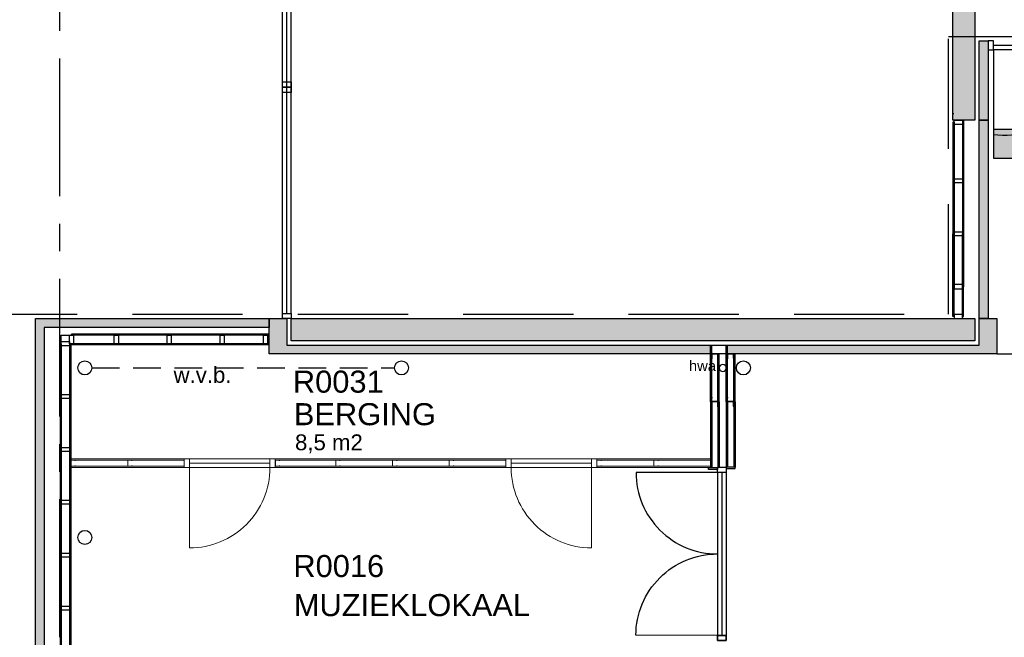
# Model space of a CAD drawing. Header units: millimetres. Extents: x 0 to 116900, y 0 to 82100.
# Tile 4 of 35: x 20424 to 31585, y 19466 to 26471. Entities that reach past the tile are written whole.
import ezdxf

# ---------------------------------------------------------------- set-up
doc = ezdxf.new("R2010")
doc.units = ezdxf.units.MM
doc.header["$LTSCALE"] = 50
doc.header["$MEASUREMENT"] = 0
for name, pattern in [('B0201', [50, 31.25, -6.25, 6.25, -6.25]), ('B0403', [37.5, 25, -12.5]), ('B0701', [9.375, 6.25, -3.125])]:
    doc.linetypes.add(name, pattern=pattern)
doc.layers.get('0').update_dxf_attribs({"color": 8, "linetype": 'CONTINUOUS'})
for name, color, linetype in [('AA65----_BEVEILIGING', 240, 'CONTINUOUS'), ('AI65----_BEVEILIGING', 1, 'CONTINUOUS'), ('AL$7A---_STRAMIEN', 252, 'B0201'), ('ALR3OR3-_OPPR30', 150, 'B0403'), ('AT$1A---_ALGEMEEN', 7, 'CONTINUOUS'), ('LAYER01', 252, 'CONTINUOUS'), ('LAYER22', 1, 'CONTINUOUS'), ('LAYER24', 1, 'CONTINUOUS'), ('LAYER28', 8, 'CONTINUOUS'), ('LAYER30', 8, 'CONTINUOUS'), ('LAYER98', 1, 'CONTINUOUS')]:
    doc.layers.add(name, color=color, linetype=linetype)
doc.styles.add('00_100', font='arial.ttf', dxfattribs={"height": 120})
doc.styles.add('01_100', font='arial.ttf', dxfattribs={"height": 180})
doc.styles.add('02_100', font='arial.ttf', dxfattribs={"height": 250})

# ---------------------------------------------------------------- blocks, each defined once
blk = doc.blocks.new('46X96-HS')
at = {"layer": 'LAYER28', "color": 1, "linetype": 'Continuous'}
blk.add_lwpolyline([(0, -96), (46, -96), (46, 0), (0, 0)], close=True, dxfattribs=at)
blk = doc.blocks.new('RR159')
at = {"layer": 'LAYER28', "color": 2, "linetype": 'Continuous'}
blk.add_lwpolyline([(-79.5, 0, -1), (79.5, 0, -1)], format="xyb", close=True, dxfattribs=at)
blk = doc.blocks.new('B1H-65S01L')
at = {"layer": 'AA65----_BEVEILIGING'}
blk.add_hatch(color=30, dxfattribs=at).paths.add_polyline_path([(-125, -125), (125, -125), (125, 125), (-125, 125)])
at = {"layer": 'AI65----_BEVEILIGING', "color": 250}
blk.add_lwpolyline([(125, 125), (-125, 125), (-125, -125), (125, -125)], close=True, dxfattribs=at)

msp = doc.modelspace()

# ---------------------------------------------------------------- hatches: boundary and pattern name
at = {"layer": 'LAYER01'}
h = msp.add_hatch(color=256, dxfattribs=at)
h.dxf.hatch_style = 1
h.paths.add_polyline_path([(31402.2, 26229.9), (31302.2, 26229.9), (31302.2, 25330.2), (31402.2, 25330.2)])
h.paths.add_polyline_path([(31402.2, 25330.2), (31302.2, 25330.2), (31302.2, 23080.2), (31402.2, 23080.2)])
h.paths.add_polyline_path([(31252.2, 30830.2), (30502.2, 30830.2), (30502.2, 30580.2), (31002.2, 30580.2), (31002.2, 26280.2), (31252.2, 26280.2)])
h.paths.add_polyline_path([(31252.2, 26280.2), (31002.2, 26280.2), (31002.2, 25330.2), (31252.2, 25330.2)])
h = msp.add_hatch(color=256, dxfattribs=at)
h.dxf.hatch_style = 1
h.paths.add_polyline_path([(20702.2, 22980.2), (23252.2, 22980.2), (23252.2, 23080.2), (20602.2, 23080.2), (20602.2, 18676.3), (20888.2, 18676.3), (20888.2, 18776.3), (20702.2, 18776.3)])
h = msp.add_hatch(color=256, dxfattribs=at)
h.dxf.hatch_style = 1
h.paths.add_polyline_path([(23352.2, 23080.2), (23252.2, 23080.2), (23252.2, 22980.2), (23252.2, 22680.2), (23352.2, 22680.2)])
h.paths.add_polyline_path([(23452.2, 23080.2), (23402.2, 23080.2), (23352.2, 23080.2), (23352.2, 22680.2), (28254.2, 22680.2), (28254.2, 22780.2), (23452.2, 22780.2)])
h.paths.add_polyline_path([(31252.2, 23080.2), (23502.2, 23080.2), (23502.2, 22830.2), (31252.2, 22830.2)])
h = msp.add_hatch(color=256, dxfattribs=at)
h.dxf.hatch_style = 1
h.paths.add_polyline_path([(31502.2, 23080.2), (31402.2, 23080.2), (31302.2, 23080.2), (31302.2, 22780.2), (28448.2, 22780.2), (28448.2, 22680.2), (28454.2, 22680.2), (31302.2, 22680.2), (31402.2, 22680.2), (31502.2, 22680.2)])

# ---------------------------------------------------------------- linework, layer by layer
at = {"layer": 'AL$7A---_STRAMIEN'}
msp.add_lwpolyline([(20877.2, 9469.2), (20877.2, 72222.2)], dxfattribs=at)
at = {"layer": 'ALR3OR3-_OPPR30'}
msp.add_lwpolyline([(19826.5, 23130.2), (30952.2, 23130.2), (30952.2, 26280.2), (36177.2, 26280.2), (36177.2, 33412.2), (43864.5, 33412.2), (43864.5, 33666.2), (48258.1, 33666.2)], dxfattribs=at)
at = {"layer": 'LAYER01', "color": 2, "linetype": 'Continuous'}
for points in [[(31252.2, 30830.2), (31252.2, 25330.2)], [(31002.2, 25330.2), (31002.2, 30580.2)], [(31302.2, 25330.2), (31302.2, 26229.9)], [(31302.2, 26229.9), (31402.2, 26229.9)], [(31402.2, 26229.9), (31402.2, 25330.2)], [(31252.2, 25330.2), (31002.2, 25330.2)], [(31402.2, 25330.2), (31302.2, 25330.2)], [(23252.2, 22680.2), (23252.2, 23080.2)], [(23252.2, 23080.2), (23352.2, 23080.2)], [(23352.2, 23080.2), (23452.2, 23080.2)], [(23452.2, 23080.2), (23452.2, 22780.2)], [(23502.2, 23080.2), (31252.2, 23080.2)], [(23502.2, 22830.2), (23502.2, 23080.2)], [(31252.2, 23080.2), (31252.2, 22830.2)], [(31302.2, 22780.2), (31302.2, 23080.2)], [(31302.2, 23080.2), (31402.2, 23080.2)], [(31402.2, 23080.2), (31502.2, 23080.2)], [(31502.2, 23080.2), (31502.2, 22680.2)], [(20893.7, 22819.2), (20893.7, 22892.2), (20989.7, 22892.2)], [(23452.2, 22780.2), (31302.2, 22780.2)], [(31252.2, 22830.2), (23502.2, 22830.2)], [(23352.2, 22680.2), (23252.2, 22680.2)], [(31302.2, 22680.2), (23352.2, 22680.2)], [(31402.2, 22680.2), (31302.2, 22680.2)], [(31502.2, 22680.2), (31402.2, 22680.2)]]:
    msp.add_lwpolyline(points, dxfattribs=at)
at = {"layer": 'LAYER01', "color": 252}
for points in [[(31461.9, 26131.7), (31461.9, 25168.9, 0.4510162), (32552.2, 26131.7, 0.4510162)], [(28333.2, 21334.3), (27410.6, 21334.1, 0.414214), (28333.4, 20411.8)], [(28333.1, 19488.1), (27409.4, 19488.3, -0.414214), (28333.4, 20411.8)]]:
    msp.add_lwpolyline(points, format="xyb", dxfattribs=at)
at = {"layer": 'LAYER01', "color": 1, "linetype": 'Continuous'}
for points in [[(23402.2, 25705.2), (23402.2, 25765.2), (23502.2, 25765.2), (23502.2, 25705.2)], [(23402.2, 25645.2), (23402.2, 25705.2), (23502.2, 25705.2), (23502.2, 25645.2)], [(28333.3, 21391.2), (28333.3, 21369.8), (28231.4, 21369.8), (28231.4, 21391.2)], [(28333.4, 21334.6), (28333.4, 21394.3), (28433.2, 21394.3), (28433.2, 21334.6)], [(28433.2, 21394.3), (28433.2, 21379.3), (28536.2, 21379.3), (28536.2, 21394.3)], [(28333.4, 19428.3), (28333.4, 19488.1), (28433.2, 19488.1), (28433.2, 19428.3)]]:
    msp.add_lwpolyline(points, close=True, dxfattribs=at)
at = {"layer": 'LAYER01', "color": 1, "linetype": 'B0701'}
msp.add_lwpolyline([(31502.2, 22680.2), (48214.7, 22680.2)], dxfattribs=at)
at = {"layer": 'LAYER01', "color": 1, "linetype": 'Continuous'}
msp.add_lwpolyline([(28434.2, 22521.2, 1), (28354.2, 22521.2, 1)], format="xyb", close=True, dxfattribs=at)
at = {"layer": 'LAYER01', "color": 3, "linetype": 'B0701'}
msp.add_lwpolyline([(21241.7, 22521.2), (24672.7, 22521.2)], dxfattribs=at)
at = {"layer": 'LAYER01', "color": 1, "lineweight": 18, "ltscale": 10}
msp.add_lwpolyline([(27660.2, 21468.2), (27660.2, 21475.2), (27610.2, 21475.2), (27610.2, 21470.2), (27612.2, 21470.2), (27612.2, 21473.2), (27612.2, 21410.2), (27612.2, 21412.2), (27610.2, 21412.2), (27610.2, 21407.2), (27660.2, 21407.2), (27660.2, 21414.2)], dxfattribs=at)
at = {"layer": 'LAYER01', "color": 1, "linetype": 'Continuous'}
msp.add_lwpolyline([(28533.2, 21394.3), (28433.2, 21394.3)], dxfattribs=at)
at = {"layer": 'LAYER22', "color": 1, "linetype": 'Continuous'}
for points in [[(28254.2, 22137.2), (28254.2, 22780.2)], [(28254.2, 22780.2), (28269.2, 22780.2)], [(28269.2, 22137.2), (28269.2, 22780.2)], [(28433.2, 22137.2), (28433.2, 22780.2)], [(28433.2, 22780.2), (28448.2, 22780.2)], [(28448.2, 22137.2), (28448.2, 22780.2)], [(28331.1, 22630.4), (28338.1, 22630.4), (28338.1, 22680.2), (28333.1, 22680.2), (28333.1, 22678.2), (28336.1, 22678.2), (28273.2, 22678.2), (28275.2, 22678.2), (28275.2, 22680.2), (28270.2, 22680.2), (28270.2, 22630.4), (28277.2, 22630.4)], [(28339.2, 22137.2), (28339.2, 22680.2)], [(28354.2, 22137.2), (28354.2, 22680.2)], [(28510.1, 22630.4), (28517.1, 22630.4), (28517.1, 22680.2), (28512.1, 22680.2), (28512.1, 22678.2), (28515.1, 22678.2), (28452.2, 22678.2), (28454.2, 22678.2), (28454.2, 22680.2), (28449.2, 22680.2), (28449.2, 22630.4), (28456.2, 22630.4)], [(28518.2, 22137.2), (28518.2, 22680.2)], [(28533.2, 22137.2), (28533.2, 22680.2)], [(28254.2, 22137.2), (28254.2, 21394.3)], [(28269.2, 22137.2), (28269.2, 21394.3)], [(28331.2, 22187.2), (28338.2, 22187.2), (28338.2, 22137.2), (28333.2, 22137.2), (28333.2, 22139.2), (28336.2, 22139.2), (28273.2, 22139.2), (28275.2, 22139.2), (28275.2, 22137.2), (28270.2, 22137.2), (28270.2, 22187.2), (28277.2, 22187.2)], [(28331.2, 22087.2), (28338.2, 22087.2), (28338.2, 22137.2), (28333.2, 22137.2), (28333.2, 22135.2), (28336.2, 22135.2), (28273.2, 22135.2), (28275.2, 22135.2), (28275.2, 22137.2), (28270.2, 22137.2), (28270.2, 22087.2), (28277.2, 22087.2)], [(28339.2, 22137.2), (28339.2, 21394.3)], [(28354.2, 22137.2), (28354.2, 21394.3)], [(28433.2, 22137.2), (28433.2, 21394.3)], [(28448.2, 22137.2), (28448.2, 21394.3)], [(28510.2, 22187.2), (28517.2, 22187.2), (28517.2, 22137.2), (28512.2, 22137.2), (28512.2, 22139.2), (28515.2, 22139.2), (28452.2, 22139.2), (28454.2, 22139.2), (28454.2, 22137.2), (28449.2, 22137.2), (28449.2, 22187.2), (28456.2, 22187.2)], [(28510.2, 22087.2), (28517.2, 22087.2), (28517.2, 22137.2), (28512.2, 22137.2), (28512.2, 22135.2), (28515.2, 22135.2), (28452.2, 22135.2), (28454.2, 22135.2), (28454.2, 22137.2), (28449.2, 22137.2), (28449.2, 22087.2), (28456.2, 22087.2)], [(28518.2, 22137.2), (28518.2, 21394.3)], [(28533.2, 22137.2), (28533.2, 21394.3)]]:
    msp.add_lwpolyline(points, dxfattribs=at)
at = {"layer": 'LAYER24', "color": 2, "linetype": 'Continuous'}
for points in [[(20602.2, 23080.2), (23252.2, 23080.2)], [(20602.2, 18676.3), (20602.2, 23080.2)], [(23252.2, 23080.2), (23252.2, 22980.2)], [(23252.2, 22980.2), (20702.2, 22980.2)], [(20702.2, 22980.2), (20702.2, 18776.3)]]:
    msp.add_lwpolyline(points, dxfattribs=at)
at = {"layer": 'LAYER28', "color": 1, "linetype": 'Continuous'}
for points in [[(31014.7, 25405.2), (31002.2, 25405.2)], [(31014.7, 25307.2), (31002.2, 25307.2)], [(31002.7, 25307.2), (31002.7, 24707.2)], [(31002.7, 25271.7), (31002.7, 24642.7)], [(31015.2, 25307.2), (31015.2, 24707.2)], [(31015.2, 25271.7), (31015.2, 24642.7)], [(31111.2, 25330.2), (31111.2, 24642.7)], [(31111.2, 25307.2), (31111.2, 24707.2)], [(31111.2, 25307.2), (31123.7, 25307.2)], [(31123.7, 25330.2), (31123.7, 24642.7)], [(31123.7, 25307.2), (31123.7, 24707.2)], [(31014.7, 24707.2), (31002.2, 24707.2)], [(31111.2, 24707.2), (31123.7, 24707.2)], [(31014.7, 24642.7), (31002.2, 24642.7)], [(31002.7, 24642.7), (31002.7, 24042.7)], [(31015.2, 24642.7), (31015.2, 24042.7)], [(31111.2, 24642.7), (31111.2, 24042.7)], [(31111.2, 24642.7), (31123.7, 24642.7)], [(31111.2, 24642.7), (31123.7, 24642.7)], [(31123.7, 24642.7), (31123.7, 24042.7)], [(31014.7, 24042.7), (31002.2, 24042.7)], [(31014.7, 24042.7), (31002.2, 24042.7)], [(31014.7, 24042.7), (31002.2, 24042.7)], [(31002.7, 24042.7), (31002.7, 23442.7)], [(31002.7, 23442.7), (31002.7, 24042.7)], [(31015.2, 24042.7), (31015.2, 23442.7)], [(31015.2, 23442.7), (31015.2, 24042.7)], [(31111.2, 24042.7), (31123.7, 24042.7)], [(31111.2, 24042.7), (31111.2, 23442.7)], [(31111.2, 24042.7), (31123.7, 24042.7)], [(31111.2, 23442.7), (31111.2, 24042.7)], [(31111.2, 24042.7), (31123.7, 24042.7)], [(31123.7, 24042.7), (31123.7, 23442.7)], [(31123.7, 23442.7), (31123.7, 24042.7)], [(31014.7, 23703.2), (31002.2, 23703.2)], [(31002.7, 23103.2), (31002.7, 23703.2)], [(31015.2, 23103.2), (31015.2, 23703.2)], [(31111.2, 23103.2), (31111.2, 23703.2)], [(31111.2, 23703.2), (31123.7, 23703.2)], [(31123.7, 23103.2), (31123.7, 23703.2)], [(31014.7, 23442.7), (31002.2, 23442.7)], [(31014.7, 23442.7), (31002.2, 23442.7)], [(31111.2, 23442.7), (31123.7, 23442.7)], [(31111.2, 23442.7), (31123.7, 23442.7)], [(31014.7, 23103.2), (31002.2, 23103.2)], [(31111.2, 23103.2), (31123.7, 23103.2)], [(21012.7, 22892.7), (21012.7, 22905.2)], [(21012.7, 22892.7), (21012.7, 22905.2)], [(21519.7, 22904.7), (21012.7, 22904.7)], [(21519.7, 22892.2), (21012.7, 22892.2)], [(21519.7, 22892.7), (21519.7, 22905.2)], [(21519.7, 22892.7), (21519.7, 22905.2)], [(22119.7, 22904.7), (21519.7, 22904.7)], [(22119.7, 22892.2), (21519.7, 22892.2)], [(22119.7, 22892.7), (22119.7, 22905.2)], [(22119.7, 22892.7), (22119.7, 22905.2)], [(22719.7, 22904.7), (22119.7, 22904.7)], [(22719.7, 22892.2), (22119.7, 22892.2)], [(22719.7, 22892.7), (22719.7, 22905.2)], [(22719.7, 22892.7), (22719.7, 22905.2)], [(23252.2, 22904.7), (22719.7, 22904.7)], [(23252.2, 22892.2), (22719.7, 22892.2)], [(23232.2, 22892.7), (23232.2, 22905.2)], [(20893.2, 22796.2), (20880.7, 22796.2)], [(20881.2, 22796.2), (20881.2, 22197.2)], [(20893.7, 22796.2), (20893.7, 22197.2)], [(20989.7, 22796.2), (20989.7, 22197.2)], [(20989.7, 22796.2), (21002.2, 22796.2)], [(21002.2, 22796.2), (21002.2, 22197.2)], [(21519.7, 22796.2), (21012.7, 22796.2)], [(21012.7, 22796.2), (21012.7, 22783.7)], [(21012.7, 22796.2), (21012.7, 22783.7)], [(21519.7, 22783.7), (21012.7, 22783.7)], [(22119.7, 22796.2), (21519.7, 22796.2)], [(21519.7, 22796.2), (21519.7, 22783.7)], [(21519.7, 22796.2), (21519.7, 22783.7)], [(22119.7, 22783.7), (21519.7, 22783.7)], [(22119.7, 22796.2), (22119.7, 22783.7)], [(22719.7, 22796.2), (22119.7, 22796.2)], [(22119.7, 22796.2), (22119.7, 22783.7)], [(22719.7, 22783.7), (22119.7, 22783.7)], [(22719.7, 22796.2), (22719.7, 22783.7)], [(23252.2, 22796.2), (22719.7, 22796.2)], [(22719.7, 22796.2), (22719.7, 22783.7)], [(23252.2, 22783.7), (22719.7, 22783.7)], [(23232.2, 22796.2), (23232.2, 22783.7)], [(20893.2, 22197.2), (20880.7, 22197.2)], [(20893.2, 22197.2), (20880.7, 22197.2)], [(20881.2, 22197.2), (20881.2, 21597.2)], [(20893.7, 22197.2), (20893.7, 21597.2)], [(20989.7, 22197.2), (20989.7, 21597.2)], [(20989.7, 22197.2), (21002.2, 22197.2)], [(20989.7, 22197.2), (21002.2, 22197.2)], [(21002.2, 22197.2), (21002.2, 21597.2)], [(20893.2, 21597.2), (20880.7, 21597.2)], [(20893.2, 21597.2), (20880.7, 21597.2)], [(20881.2, 21597.2), (20881.2, 20997.2)], [(20893.7, 21597.2), (20893.7, 20997.2)], [(20989.7, 21597.2), (20989.7, 20997.2)], [(20989.7, 21597.2), (21002.2, 21597.2)], [(20989.7, 21597.2), (21002.2, 21597.2)], [(21002.2, 21597.2), (21002.2, 20997.2)], [(20893.2, 20997.2), (20880.7, 20997.2)], [(20893.2, 20997.2), (20880.7, 20997.2)], [(20881.2, 20997.2), (20881.2, 20397.2)], [(20893.7, 20997.2), (20893.7, 20397.2)], [(20989.7, 20997.2), (21002.2, 20997.2)], [(20989.7, 20997.2), (20989.7, 20397.2)], [(20989.7, 20997.2), (21002.2, 20997.2)], [(21002.2, 20997.2), (21002.2, 20397.2)], [(20893.2, 20397.2), (20880.7, 20397.2)], [(20893.2, 20397.2), (20880.7, 20397.2)], [(20893.2, 20397.2), (20880.7, 20397.2)], [(20881.2, 20397.2), (20881.2, 19797.2)], [(20893.7, 20397.2), (20893.7, 19797.2)], [(20989.7, 20397.2), (21002.2, 20397.2)], [(20989.7, 20397.2), (21002.2, 20397.2)], [(20989.7, 20397.2), (20989.7, 19797.2)], [(20989.7, 20397.2), (21002.2, 20397.2)], [(21002.2, 20397.2), (21002.2, 19797.2)], [(20893.2, 19797.2), (20880.7, 19797.2)], [(20893.2, 19797.2), (20880.7, 19797.2)], [(20881.2, 19797.2), (20881.2, 19197.2)], [(20893.7, 19797.2), (20893.7, 19197.2)], [(20989.7, 19797.2), (21002.2, 19797.2)], [(20989.7, 19797.2), (20989.7, 19197.2)], [(20989.7, 19797.2), (21002.2, 19797.2)], [(21002.2, 19797.2), (21002.2, 19197.2)]]:
    msp.add_lwpolyline(points, dxfattribs=at)
at = {"layer": 'LAYER28', "color": 1, "lineweight": 18, "ltscale": 10}
for points in [[(21002.2, 21491.2), (21646.2, 21491.2)], [(21002.2, 21476.2), (21646.2, 21476.2)], [(21052.2, 21468.2), (21052.2, 21475.2), (21002.2, 21475.2), (21002.2, 21470.2), (21004.2, 21470.2), (21004.2, 21473.2), (21004.2, 21410.2), (21004.2, 21412.2), (21002.2, 21412.2), (21002.2, 21407.2), (21052.2, 21407.2), (21052.2, 21414.2)], [(21646.2, 21491.2), (22290.2, 21491.2)], [(21646.2, 21476.2), (22290.2, 21476.2)], [(21696.2, 21468.2), (21696.2, 21475.2), (21646.2, 21475.2), (21646.2, 21470.2), (21648.2, 21470.2), (21648.2, 21473.2), (21648.2, 21410.2), (21648.2, 21412.2), (21646.2, 21412.2), (21646.2, 21407.2), (21696.2, 21407.2), (21696.2, 21414.2)], [(22290.2, 21391.2), (22349.9, 21391.2), (22349.9, 21490.9), (22290.2, 21490.9), (22290.2, 21391.2)], [(23260.2, 21491.2), (22349.9, 21490.9)], [(23260.2, 21441.2), (22349.9, 21441.2)], [(23320.2, 21391.2), (23260.2, 21391.2), (23260.2, 21491.2), (23320.2, 21491.2), (23320.2, 21391.2)], [(23320.2, 21491.2), (24004.2, 21491.2)], [(23320.2, 21476.2), (24004.2, 21476.2)], [(23370.2, 21468.2), (23370.2, 21475.2), (23320.2, 21475.2), (23320.2, 21470.2), (23322.2, 21470.2), (23322.2, 21473.2), (23322.2, 21410.2), (23322.2, 21412.2), (23320.2, 21412.2), (23320.2, 21407.2), (23370.2, 21407.2), (23370.2, 21414.2)], [(24004.2, 21491.2), (24648.2, 21491.2)], [(24004.2, 21476.2), (24648.2, 21476.2)], [(24054.2, 21468.2), (24054.2, 21475.2), (24004.2, 21475.2), (24004.2, 21470.2), (24006.2, 21470.2), (24006.2, 21473.2), (24006.2, 21410.2), (24006.2, 21412.2), (24004.2, 21412.2), (24004.2, 21407.2), (24054.2, 21407.2), (24054.2, 21414.2)], [(24648.2, 21491.2), (25292.2, 21491.2)], [(24648.2, 21476.2), (25292.2, 21476.2)], [(24698.2, 21468.2), (24698.2, 21475.2), (24648.2, 21475.2), (24648.2, 21470.2), (24650.2, 21470.2), (24650.2, 21473.2), (24650.2, 21410.2), (24650.2, 21412.2), (24648.2, 21412.2), (24648.2, 21407.2), (24698.2, 21407.2), (24698.2, 21414.2)], [(25292.2, 21491.2), (25936.2, 21491.2)], [(25292.2, 21476.2), (25936.2, 21476.2)], [(25342.2, 21468.2), (25342.2, 21475.2), (25292.2, 21475.2), (25292.2, 21470.2), (25294.2, 21470.2), (25294.2, 21473.2), (25294.2, 21410.2), (25294.2, 21412.2), (25292.2, 21412.2), (25292.2, 21407.2), (25342.2, 21407.2), (25342.2, 21414.2)], [(25936.2, 21391.2), (25996, 21391.2), (25996, 21490.9), (25936.2, 21490.9), (25936.2, 21391.2)], [(26906.2, 21491.2), (25996, 21490.9)], [(26906.2, 21441.2), (25996, 21441.2)], [(26966.2, 21391.2), (26906.2, 21391.2), (26906.2, 21491.2), (26966.2, 21491.2), (26966.2, 21391.2)], [(26966.2, 21491.2), (28254.2, 21491.2)], [(26966.2, 21476.2), (27610.2, 21476.2)], [(27016.2, 21468.2), (27016.2, 21475.2), (26966.2, 21475.2), (26966.2, 21470.2), (26968.2, 21470.2), (26968.2, 21473.2), (26968.2, 21410.2), (26968.2, 21412.2), (26966.2, 21412.2), (26966.2, 21407.2), (27016.2, 21407.2), (27016.2, 21414.2)], [(27610.2, 21476.2), (28254.2, 21476.2)], [(21002.2, 21406.2), (21646.2, 21406.2)], [(21002.2, 21391.2), (21646.2, 21391.2)], [(21646.2, 21406.2), (22290.2, 21406.2)], [(21646.2, 21391.2), (22290.2, 21391.2)], [(23260.2, 21391.2), (22349.9, 21391.2)], [(23320.2, 21406.2), (24004.2, 21406.2)], [(23320.2, 21391.2), (24004.2, 21391.2)], [(24004.2, 21406.2), (24648.2, 21406.2)], [(24004.2, 21391.2), (24648.2, 21391.2)], [(24648.2, 21406.2), (25292.2, 21406.2)], [(24648.2, 21391.2), (25292.2, 21391.2)], [(25292.2, 21406.2), (25936.2, 21406.2)], [(25292.2, 21391.2), (25936.2, 21391.2)], [(26906.2, 21391.2), (25996, 21391.2)], [(26966.2, 21406.2), (27610.2, 21406.2)], [(26966.2, 21391.2), (27610.2, 21391.2)], [(27610.2, 21406.2), (28254.2, 21406.2)], [(27610.2, 21391.2), (28254.2, 21391.2)]]:
    msp.add_lwpolyline(points, dxfattribs=at)
at = {"layer": 'LAYER28', "color": 252, "lineweight": 18, "ltscale": 10}
for points in [[(22349.9, 21389.3), (22349.9, 20479.1, 0.4142136), (23260.2, 21389.3)], [(26906.2, 21389.3), (26906.2, 20479.1, -0.4142136), (25996, 21389.3)]]:
    msp.add_lwpolyline(points, format="xyb", dxfattribs=at)
at = {"layer": 'LAYER30', "color": 1, "linetype": 'Continuous'}
for points in [[(23402.2, 23140.2), (23402.2, 30520.4)], [(23452.2, 23140.2), (23452.2, 30520.4)], [(23502.2, 23140.2), (23501.9, 30520.4)], [(33635.2, 26180.2), (31461.9, 26180.2)], [(32552.2, 26130.2), (31461.9, 26130.2)], [(28333.2, 21334.3), (28333.4, 19488.1)], [(28383.2, 21334.3), (28383.2, 19488.1)], [(28433.2, 21334.3), (28433.2, 19488.1)]]:
    msp.add_lwpolyline(points, dxfattribs=at)
for points in [[(31402.2, 26130.2), (31461.9, 26130.2), (31461.9, 26229.9), (31402.2, 26229.9)], [(31402.2, 26130.2), (31461.9, 26130.2), (31461.9, 26229.9), (31402.2, 26229.9)], [(23402.2, 23080.2), (23402.2, 23140.2), (23502.2, 23140.2), (23502.2, 23080.2)], [(28433.2, 21394.3), (28433.2, 21334.3), (28333.2, 21334.3), (28333.2, 21394.3)], [(28433.2, 19428.3), (28433.2, 19488.1), (28333.4, 19488.1), (28333.4, 19428.3)]]:
    msp.add_lwpolyline(points, close=True, dxfattribs=at)
at = {"layer": 'LAYER98', "color": 2, "linetype": 'Continuous'}
for points in [[(31302.2, 23080.2), (31302.2, 25330.2)], [(31302.2, 25330.2), (31402.2, 25330.2)], [(31402.2, 25330.2), (31402.2, 23080.2)], [(31402.2, 23080.2), (31302.2, 23080.2)]]:
    msp.add_lwpolyline(points, dxfattribs=at)

# ---------------------------------------------------------------- block references
at = {"xscale": 1.3, "yscale": 1.3, "zscale": 1.3}
msp.add_blockref('B1H-65S01L', (31623.7, 25063.6), dxfattribs=at)
at = {"layer": 'LAYER28', "yscale": -1}
for p, rotation in [((31015.2, 25330.2), 270), ((31015.2, 24665.7), 270), ((31015.2, 24065.7), 270), ((21035.7, 22892.2), 180), ((21542.7, 22892.2), 180), ((22142.7, 22892.2), 180), ((22742.7, 22892.2), 180), ((23232.2, 22892.2), 180), ((20893.7, 22819.2), 270), ((20893.7, 22220.2), 270), ((20893.7, 21620.2), 270), ((20893.7, 21020.2), 270), ((20893.7, 20420.2), 270), ((20893.7, 19820.2), 270)]:
    msp.add_blockref('46X96-HS', p, dxfattribs=dict(at, rotation=rotation))
at = {"layer": 'LAYER28', "rotation": 90}
for p in [(31015.2, 23419.7), (31015.2, 23080.2)]:
    msp.add_blockref('46X96-HS', p, dxfattribs=at)
at = {"layer": 'LAYER28'}
for p in [(21162.2, 22521.2), (24752.2, 22521.2), (24752.2, 22521.2), (24752.2, 22521.2), (28627.2, 22521.2), (28627.2, 22521.2), (28627.2, 22521.2), (28627.2, 22521.2), (21162.2, 20599), (21162.2, 20599)]:
    msp.add_blockref('RR159', p, dxfattribs=at)

# ---------------------------------------------------------------- texts
at = {"layer": 'AT$1A---_ALGEMEEN', "color": 7, "style": '01_100'}
for s, p in [('w.v.b.', (22168.2, 22352.2)), ('8,5 m2', (23545.1, 21587.5))]:
    msp.add_text(s, height=180, dxfattribs=at).set_placement(p)
at = {"layer": 'AT$1A---_ALGEMEEN', "color": 1, "style": '00_100'}
msp.add_text('hwa', height=120, dxfattribs=at).set_placement((28010, 22485.3))
at = {"layer": 'AT$1A---_ALGEMEEN', "color": 2, "style": '02_100'}
for s, p in [('R0031', (23521, 22240.7)), ('BERGING', (23531.7, 21871.6)), ('R0016', (23526.4, 20149.3)), ('MUZIEKLOKAAL', (23531.7, 19706.2))]:
    msp.add_text(s, height=250, dxfattribs=at).set_placement(p)

doc.saveas('drawing.dxf')
